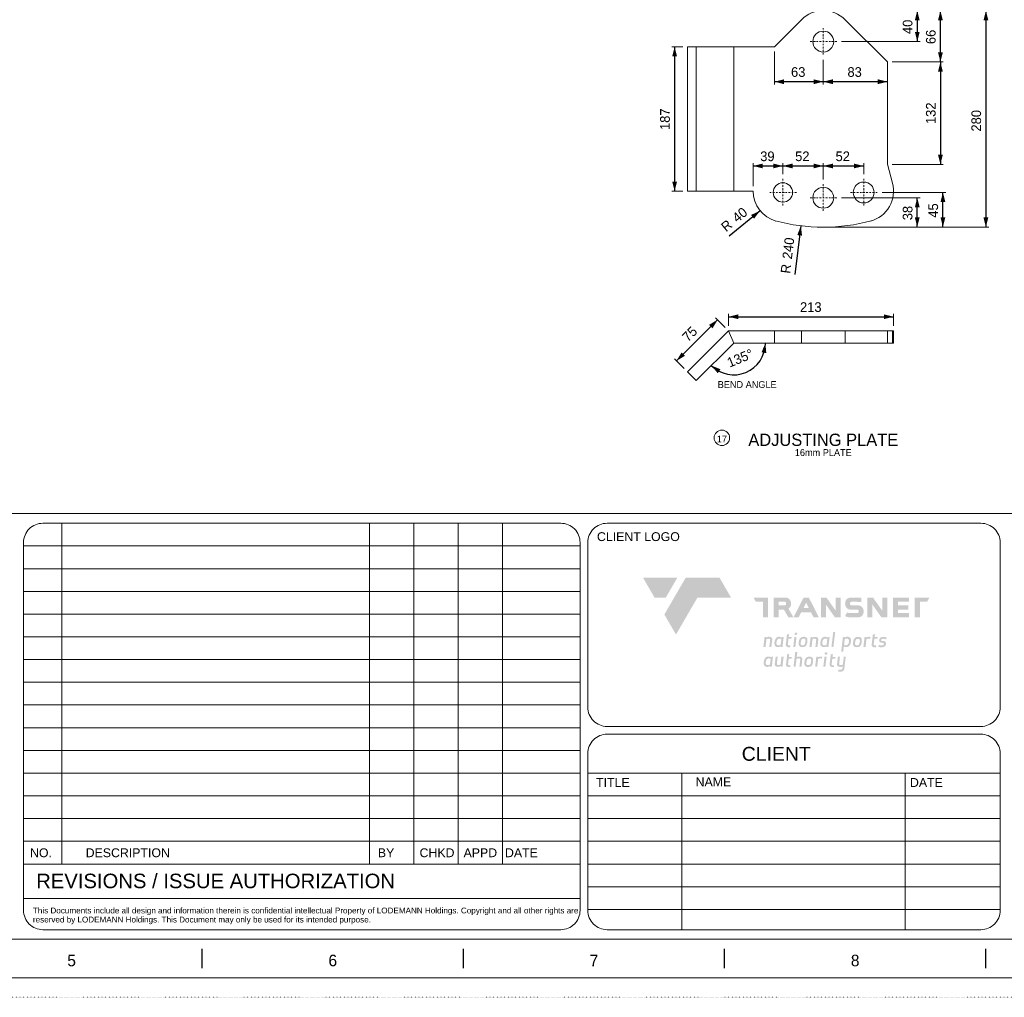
# Model space of a CAD drawing. Header units: millimetres. Extents: x -141576 to -137371, y -691119 to -688149.
# Tile 6 of 26: x -140047 to -138773, y -691119 to -689855. Entities that reach past the tile are written whole.
import ezdxf
from ezdxf.enums import TextEntityAlignment as Align

# ---------------------------------------------------------------- set-up
doc = ezdxf.new("R2010")
doc.units = ezdxf.units.MM
doc.header["$MEASUREMENT"] = 0
for name, pattern in [('DGN Style 1', [1.483529, 0, -1.483529]), ('DGN Style 4', [3.956078, 1.978039, -0.989019, 0, -0.989019]), ('DGN Style 5', [1.730784, 0.741765, -0.989019])]:
    doc.linetypes.add(name, pattern=pattern)
doc.layers.add('Center Line', color=1, linetype='DGN Style 4', lineweight=0)
doc.styles.get("Standard").update_dxf_attribs({"font": 'arial.ttf'})
doc.styles.add('Style-ENGINEERING', font='ENGINEERING.shx')
doc.styles.add('Style-ENGINEERING_0', font='ENGINEERING.shx')
doc.styles.add('Swiss1', font='swiss.ttf', dxfattribs={"height": 1})
doc.dimstyles.new('MetricMM', dxfattribs={"dimtxt": 3, "dimasz": 3, "dimexe": 1.5, "dimexo": 1.5, "dimgap": 1.5, "dimtad": 1, "dimdec": 0, "dimzin": 7, "dimtxsty": 'Style-ENGINEERING_0', "dimcen": 0.09, "dimclrd": 1, "dimclre": 1, "dimclrt": 7, "dimadec": 0, "dimazin": 3, "dimtfac": 1, "dimtdec": 0, "dimtofl": 0, "dimtmove": 0, "dimatfit": 3, "dimfxl": 1, "dimtzin": 7, "dimlwd": -1, "dimlwe": 0, "dimarcsym": 0})

# ---------------------------------------------------------------- blocks, each defined once
blk = doc.blocks.new('*U4')
for p, q in [((-67.63, -2.47), (-67.63, 2.53)), ((-0.05, -2.47), (-0.05, 2.53)), ((67.54, -2.47), (67.54, 2.53)), ((135.12, -2.47), (135.12, 2.53))]:
    blk.add_line(p, q)
at = {"char_height": 3, "attachment_point": 5, "line_spacing_factor": 1.2, "style": 'Style-ENGINEERING'}
for s, insert in [('5', (-101.42, -0.47)), ('6', (-33.84, -0.47)), ('7', (33.74, -0.47)), ('8', (101.33, -0.47))]:
    blk.add_mtext(s, dxfattribs=dict(at, insert=insert))
blk = doc.blocks.new('*U3')
at = {"color": 7, "linetype": 'Continuous', "lineweight": 0, "flags": 128}
blk.add_lwpolyline([(-415.55, 292.03), (415.45, 292.03), (415.45, -291.97), (-415.55, -291.97), (-415.55, 292.03)], close=True, dxfattribs=at)
at = {"color": 7, "linetype": 'Continuous', "lineweight": 13, "flags": 128}
blk.add_lwpolyline([(-405.55, 282.03), (405.45, 282.03), (405.45, -281.97), (-405.55, -281.97), (-405.55, 282.03)], close=True, dxfattribs=at)
blk.add_blockref('*U4', (0, -287))
blk = doc.blocks.new('*U0')
at = {"linetype": 'ByBlock', "lineweight": 0, "ltscale": 1.537634, "true_color": 0x7dba00, "extrusion": (0, 0, -1)}
blk.add_hatch(color=72, dxfattribs=at).paths.add_polyline_path([(412.9, 93.2), (373.7, 160.8), (490.9, 160.8), (451.7, 93.2)])
at = {"linetype": 'ByBlock', "lineweight": 0, "ltscale": 1.537634, "true_color": 0xd42e12, "extrusion": (0, 0, -1)}
h = blk.add_hatch(color=22, dxfattribs=at)
h.paths.add_polyline_path([(-458.1, 25.6), (-458.1, 78.5), (-482.4, 78.5), (-490.9, 93.2), (-440.7, 93.2), (-440.7, 25.6)])
h.paths.add_polyline_path([(-420.9, 25.6), (-420.9, 39.7), (-382.6, 39.7), (-382.6, 51.6), (-418.8, 51.6), (-418.8, 66.7), (-382.6, 66.7), (-382.6, 78.5), (-420.9, 78.5), (-420.9, 93.2), (-365.5, 93.2), (-365.5, 25.6)])
h.paths.add_polyline_path([(-345.9, 25.6), (-345.9, 93.2), (-329, 93.2), (-329, 48.2), (-297.2, 93.2), (-278, 93.2), (-278, 25.6), (-295.2, 25.6), (-295.2, 69.4), (-326.1, 25.6)])
h.paths.add_polyline_path([(-246.9, 25.2), (-219.4, 25.2, 0.106176), (-201.4, 29.4), (-208.6, 42.1, -0.079422), (-220.8, 39.7), (-243.4, 39.7, -0.414214), (-248.4, 44.7), (-248.4, 47, -0.414214), (-243.4, 51.9), (-219.9, 51.9, 0.084249), (-213.9, 53, 0.288797), (-202.1, 67.6, 0.090433), (-202.1, 77.1, 0.288797), (-213.9, 91.7, 0.081709), (-222, 93.2), (-244.8, 93.2, -0.002379), (-257, 92.1), (-257, 77.3, -0.00247), (-243.4, 78.5), (-223.4, 78.5, -0.414214), (-218.5, 73.6), (-218.5, 71.6, -0.414214), (-223.4, 66.7), (-241.9, 66.7, 0.075946), (-252.9, 65, 0.288797), (-264.7, 50.4, 0.090433), (-264.7, 40.9, 0.288797), (-252.9, 26.3, 0.084249)])
h.paths.add_polyline_path([(-186.4, 25.6), (-186.4, 93.2), (-169.4, 93.2), (-169.4, 48.2), (-137.7, 93.2), (-118.5, 93.2), (-118.5, 25.6), (-135.7, 25.6), (-135.7, 69.4), (-166.6, 25.6)])
h.paths.add_polyline_path([(-111.6, 25.6), (-77.3, 93.2), (-59.6, 93.2), (-24.9, 25.6), (-42.6, 25.6), (-51.2, 42.3), (-85, 42.3), (-93.5, 25.6)])
h.paths.add_polyline_path([(-77.5, 57.2), (-68.2, 75.5), (-58.8, 57.2)], flags=16)
h.paths.add_polyline_path([(3.3, 93.2, 0.414214), (-16.3, 73.6), (-16.3, 68.4, 0.217098), (-7.4, 54.9), (-24.4, 25.6), (-7.1, 25.6), (8, 51.6), (26.4, 51.6), (26.4, 25.6), (43.3, 25.6), (43.3, 93.2)])
h.paths.add_polyline_path([(5.3, 78.5), (26.4, 78.5), (26.4, 66.7), (5.3, 66.7, -0.414214), (0.8, 71.2), (0.8, 74.1, -0.414214)], flags=16)
h.paths.add_polyline_path([(62.3, 25.6), (62.3, 93.2), (112.5, 93.2), (104, 78.5), (79.7, 78.5), (79.7, 25.6)])
h.paths.add_polyline_path([(378.1, -33.7), (304.4, 93.2), (189.4, 93.2), (228.6, 160.8), (345, 160.8), (418, 35.1)])
at = {"linetype": 'ByBlock', "lineweight": 0, "ltscale": 1.537634, "true_color": 0x5c788f}
h = blk.add_hatch(color=155, dxfattribs=at)
h.paths.add_polyline_path([(178.8, -154.2), (178, -160.8), (187.9, -160.8, 0.41121), (199.1, -149.1), (203.8, -109.7), (197.2, -109.7), (194.1, -136.2, -0.161377), (187.5, -137.9, -0.116019), (182.6, -137.3, -0.196171), (181.1, -134.8), (184, -109.7), (177, -109.7), (173.9, -135.8, 0.19271), (175.5, -141.2, 0.205544), (183.3, -144.3, 0.138473), (193.3, -142.9, -0.035944), (192.2, -150.2, -0.272988), (187.7, -154.3, -0.051436)])
h.paths.add_polyline_path([(156.5, -144.9), (163.3, -144.9), (164, -138.6), (158.2, -138.6, -0.463376), (155.5, -135.5), (157.8, -115.9), (168, -115.9), (168.7, -110.1), (158.5, -110.1), (159.8, -99.6), (152.6, -101.5), (148.4, -137, 0.169), (149, -140.2, 0.266067)])
h.paths.add_polyline_path([(127, -143.5), (131, -109.7), (138.2, -109.7), (134.2, -143.5)])
h.paths.add_polyline_path([(132.5, -101.6, 0.359023), (138.7, -101.9, 0.46753), (139.3, -94.8, 0.391759), (132.1, -97, 0.404122)])
h.paths.add_polyline_path([(108.6, -111.6), (107.7, -109.6), (103, -109.7), (99, -143.5), (106.2, -143.5), (109.2, -117.9, -0.301285), (122.5, -116.6), (123.3, -109.6, 0.198259)])
h.paths.add_polyline_path([(92.1, -120.5, 0.302395), (87, -110.9, 0.159107), (78.6, -109.5, 0.275232), (65.6, -116.3, 0.123171), (63, -122.6, 0.029185), (62, -133.5, 0.077917), (62.3, -136.8, 0.245097), (68.6, -143.8, 0.096157), (75, -144.6, 0.132961), (82.1, -143.5, 0.130944), (87.7, -139.8, 0.132755)])
h.paths.add_polyline_path([(85.3, -125.9, -0.050194), (83, -134.5, -0.234314), (79.2, -138.2, -0.079159), (72.4, -138.3, -0.236184), (69.1, -134.3, -0.057702), (69.7, -125.3, -0.169328), (72.8, -117.8, -0.160967), (80.1, -115.7, -0.229957), (84.6, -118.3, -0.12171)], flags=16)
h.paths.add_polyline_path([(48.1, -117.6), (45.1, -143.5), (52.1, -143.5), (55.2, -117.5, 0.322375), (50.6, -110.1, 0.197814), (35.9, -110.8), (38, -92.9), (30.8, -92.9), (24.8, -143.5), (32, -143.5), (35, -117.9, -0.387855)])
h.paths.add_polyline_path([(7.1, -144.9), (13.9, -144.9), (14.6, -138.6), (8.8, -138.6, -0.463376), (6.1, -135.5), (8.4, -115.9), (18.6, -115.9), (19.3, -110.1), (9.1, -110.1), (10.3, -99.6), (3.2, -101.5), (-1, -137, 0.169), (-0.4, -140.2, 0.266067)])
h.paths.add_polyline_path([(-19.5, -136.1, -0.1719), (-26.1, -137.9, -0.191812), (-31.6, -136.6, -0.169033), (-32.3, -133.6), (-29.5, -109.7), (-36.5, -109.7), (-39.6, -135.7, 0.322375), (-35.1, -143.1, 0.21993), (-18.8, -141.6), (-17.9, -143.5), (-13.2, -143.5), (-9.2, -109.7), (-16.4, -109.7)])
h.paths.add_polyline_path([(-71.4, -143.1, 0.240157), (-55.4, -142), (-54.5, -143.5), (-49.6, -143.5), (-45.6, -109.7), (-50.3, -109.7), (-51.4, -111.8, 0.156709), (-59.2, -109, 0.120243), (-66.9, -109.9, 0.199156), (-75, -118.9, 0.157276), (-76.5, -137.3, 0.237172)])
h.paths.add_polyline_path([(-65.8, -117.2, -0.342206), (-53.6, -117.2), (-55.6, -133.6, -0.35623), (-59.4, -138.2), (-64.3, -138.2, -0.194955), (-67.9, -136.9, -0.184658), (-70.4, -131.8), (-69.9, -125, -0.206004)], flags=16)
h.paths.add_polyline_path([(326.1, -61.5, -0.107884), (333.1, -63, -0.475971), (333.7, -68.5, -0.255379), (328.2, -71, -0.094605), (316.6, -69), (315.8, -75.5, 0.170392), (334.3, -75.9, 0.375433), (341.7, -61.8, 0.301039), (335.9, -56.5, 0.053864), (327.7, -55.5, -0.563701), (325.4, -51.1, -0.304806), (329.3, -48.1, -0.106799), (342.4, -49.9), (343.2, -43.6, 0.110164), (329.7, -41.8, 0.24031), (319.8, -48.1, 0.199374), (318.7, -57.2, 0.255224)])
h.paths.add_polyline_path([(300.7, -77.2), (307.5, -77.2), (308.2, -70.9), (302.4, -70.9, -0.463376), (299.7, -67.8), (302, -48.2), (312.2, -48.2), (312.9, -42.4), (302.7, -42.4), (304, -31.9), (296.8, -33.8), (292.6, -69.3, 0.169), (293.2, -72.5, 0.266067)])
h.paths.add_polyline_path([(288.9, -42, 0.198259), (274.2, -43.9), (273.3, -42), (268.5, -42), (264.5, -75.9), (271.8, -75.9), (274.8, -50.2, -0.301285), (288, -49)])
h.paths.add_polyline_path([(245.5, -41.7, 0.275232), (232.5, -48.6, 0.123171), (229.8, -54.8, 0.029185), (228.8, -65.8, 0.077917), (229.2, -69, 0.245097), (235.5, -76, 0.096157), (241.9, -76.9, 0.132961), (249, -75.7, 0.130944), (254.6, -72.1, 0.132755), (259, -52.7, 0.302395), (253.9, -43.1, 0.159107)])
h.paths.add_polyline_path([(252.2, -58.1, -0.050194), (249.9, -66.8, -0.234314), (246.1, -70.5, -0.079159), (239.2, -70.5, -0.236184), (235.9, -66.5, -0.057702), (236.6, -57.6, -0.169328), (239.6, -50.1, -0.160967), (247, -48, -0.229957), (251.5, -50.5, -0.12171)], flags=16)
h.paths.add_polyline_path([(203.8, -76.5, 0.120243), (211.5, -75.6, 0.199156), (219.5, -66.6, 0.157276), (221.1, -48.2, 0.237172), (215.9, -42.4, 0.240157), (199.9, -43.6), (199.1, -42), (194.2, -42), (188.2, -92.5), (195.1, -92.5), (197.2, -74.6, 0.128595)])
h.paths.add_polyline_path([(198.2, -68.3), (200.1, -51.9, -0.35623), (204, -47.3), (208.9, -47.3, -0.194955), (212.5, -48.6, -0.184658), (215, -53.7), (214.5, -60.6, -0.206004), (210.4, -68.3, -0.342206)], flags=16)
h.paths.add_polyline_path([(154.9, -75.9), (160.9, -25), (167.7, -25), (161.7, -75.9)])
h.paths.add_polyline_path([(122.8, -75.5, 0.240157), (138.8, -74.3), (139.7, -75.9), (144.5, -75.9), (148.5, -42), (143.9, -42), (142.8, -44.2, 0.156709), (134.9, -41.4, 0.120243), (127.2, -42.3, 0.199156), (119.2, -51.3, 0.157276), (117.6, -69.7, 0.237172)])
h.paths.add_polyline_path([(128.4, -49.6, -0.342206), (140.5, -49.6), (138.6, -66, -0.35623), (134.7, -70.6), (129.9, -70.6, -0.194955), (126.3, -69.3, -0.184658), (123.7, -64.2), (124.2, -57.3, -0.206004)], flags=16)
h.paths.add_polyline_path([(109.9, -50, 0.322375), (105.3, -42.6, 0.21993), (89.1, -44.1), (88.2, -42.1), (83.4, -42.2), (79.4, -76), (86.7, -76), (89.7, -50.4, -0.387855), (102.8, -50.1), (99.8, -76), (106.8, -76)])
h.paths.add_polyline_path([(59.2, -41.4, 0.275232), (46.2, -48.3, 0.123171), (43.5, -54.5, 0.029185), (42.5, -65.5, 0.077917), (42.8, -68.7, 0.245097), (49.1, -75.8, 0.096157), (55.5, -76.6, 0.132961), (62.6, -75.4, 0.130944), (68.2, -71.8, 0.132755), (72.6, -52.5, 0.302395), (67.5, -42.8, 0.159107)])
h.paths.add_polyline_path([(65.8, -57.8, -0.050194), (63.6, -66.5, -0.234314), (59.7, -70.2, -0.079159), (52.9, -70.3, -0.236184), (49.6, -66.3, -0.057702), (50.2, -57.3, -0.169328), (53.3, -49.8, -0.160967), (60.6, -47.7, -0.229957), (65.1, -50.3, -0.12171)], flags=16)
h.paths.add_polyline_path([(24, -75.9), (27.9, -42), (35.1, -42), (31.1, -75.9)])
h.paths.add_polyline_path([(29.4, -34, 0.359023), (35.7, -34.3, 0.46753), (36.2, -27.2, 0.391759), (29, -29.4, 0.404122)])
h.paths.add_polyline_path([(6.3, -76.9), (13.1, -76.9), (13.8, -70.6), (8, -70.6, -0.463376), (5.3, -67.5), (7.6, -47.9), (17.8, -47.9), (18.5, -42), (8.3, -42), (9.5, -31.5), (2.4, -33.5), (-1.8, -69, 0.169), (-1.2, -72.1, 0.266067)])
h.paths.add_polyline_path([(-34.7, -75.5, 0.240157), (-18.7, -74.3), (-17.8, -75.9), (-13, -75.9), (-9, -42), (-13.6, -42), (-14.7, -44.2, 0.156709), (-22.6, -41.4, 0.120243), (-30.3, -42.3, 0.199156), (-38.3, -51.3, 0.157276), (-39.9, -69.7, 0.237172)])
h.paths.add_polyline_path([(-29.1, -49.6, -0.342206), (-17, -49.6), (-18.9, -66, -0.35623), (-22.8, -70.6), (-27.6, -70.6, -0.194955), (-31.2, -69.3, -0.184658), (-33.8, -64.2), (-33.3, -57.3, -0.206004)], flags=16)
h.paths.add_polyline_path([(-48, -49.8, 0.322375), (-52.5, -42.4, 0.21993), (-68.8, -43.9), (-69.7, -42), (-74.4, -42), (-78.4, -75.9), (-71.1, -75.9), (-68.1, -50.2, -0.387855), (-55, -50), (-58.1, -75.9), (-51, -75.9)])
blk = doc.blocks.new('*D81')
at = {"color": 1, "linetype": 'Continuous', "lineweight": 0, "transparency": 16777216}
for p, q in [((396.2, -639), (387, -639)), ((321.1, -667.7), (318.1, -670.7))]:
    blk.add_line(p, q, dxfattribs=at)
at = {"color": 1, "linetype": 'Continuous', "transparency": 16777216}
blk.add_arc((349.7, -639), 41, 225, 0, dxfattribs=at)
at = {"color": 1, "linetype": 'Continuous', "lineweight": 0, "transparency": 16777216}
blk.add_solid([(385.8, -650.9), (390.7, -639), (391.9, -651.9)], dxfattribs=at)
at = {"color": 1, "linetype": 'Continuous', "lineweight": 0, "transparency": 16777216, "extrusion": (0, 0, -1)}
blk.add_solid([(-329, -677.9), (-320.8, -668), (-332.7, -672.9)], dxfattribs=at)
at = {"color": 7, "linetype": 'Continuous', "lineweight": 0, "transparency": 16777216, "style": 'Style-ENGINEERING'}
blk.add_text('135°', height=12.5, rotation=22.5, dxfattribs=at).set_placement((342, -665), align=Align.MIDDLE_LEFT)
blk = doc.blocks.new('*D82')
at = {"color": 1, "linetype": 'Continuous', "lineweight": 0, "transparency": 16777216}
for p, q in [((283.7, -255.7), (269.5, -255.7)), ((283.7, -442.5), (269.5, -442.5))]:
    blk.add_line(p, q, dxfattribs=at)
at = {"color": 1, "linetype": 'Continuous', "transparency": 16777216}
blk.add_line((273.3, -255.7), (273.3, -442.5), dxfattribs=at)
at = {"color": 1, "linetype": 'Continuous', "lineweight": 0, "transparency": 16777216, "extrusion": (0, 0, -1)}
blk.add_solid([(-270.2, -268.2), (-273.3, -255.7), (-276.4, -268.2)], dxfattribs=at)
at = {"color": 1, "linetype": 'Continuous', "lineweight": 0, "transparency": 16777216}
blk.add_solid([(276.4, -430), (273.3, -442.5), (270.2, -430)], dxfattribs=at)
at = {"layer": 'Defpoints', "color": 9, "transparency": 16777216}
for p in [(289.9, -255.7), (273.3, -349.1), (273.3, -442.5), (289.9, -442.5)]:
    blk.add_point(p, dxfattribs=at)
at = {"color": 7, "linetype": 'Continuous', "lineweight": 0, "transparency": 16777216, "style": 'Style-ENGINEERING'}
blk.add_text('187', height=12.5, rotation=90, dxfattribs=at).set_placement((260.8, -363.4), align=Align.MIDDLE_LEFT)
blk = doc.blocks.new('*D83')
at = {"color": 1, "linetype": 'Continuous', "lineweight": 0, "transparency": 16777216}
for p, q in [((471.9, -209), (679.8, -209)), ((471.9, -489), (679.8, -489))]:
    blk.add_line(p, q, dxfattribs=at)
at = {"color": 1, "linetype": 'Continuous', "transparency": 16777216}
blk.add_line((676, -209), (676, -489), dxfattribs=at)
at = {"color": 1, "linetype": 'Continuous', "lineweight": 0, "transparency": 16777216, "extrusion": (0, 0, -1)}
blk.add_solid([(-672.9, -221.5), (-676, -209), (-679.1, -221.5)], dxfattribs=at)
at = {"color": 1, "linetype": 'Continuous', "lineweight": 0, "transparency": 16777216}
blk.add_solid([(679.1, -476.5), (676, -489), (672.9, -476.5)], dxfattribs=at)
at = {"layer": 'Defpoints', "color": 9, "transparency": 16777216}
for p in [(465.6, -209), (676, -349), (465.6, -489), (676, -489)]:
    blk.add_point(p, dxfattribs=at)
at = {"color": 7, "linetype": 'Continuous', "lineweight": 0, "transparency": 16777216, "style": 'Style-ENGINEERING'}
blk.add_text('280', height=12.5, rotation=90, dxfattribs=at).set_placement((663.5, -365.4), align=Align.MIDDLE_LEFT)
blk = doc.blocks.new('*D84')
at = {"color": 1, "linetype": 'Continuous', "transparency": 16777216}
blk.add_line((275.7, -662), (328.9, -608.8), dxfattribs=at)
at = {"color": 1, "linetype": 'Continuous', "lineweight": 0, "transparency": 16777216}
for p, q in [((338.7, -618.6), (326.2, -606.2)), ((285.5, -671.8), (273, -659.4))]:
    blk.add_line(p, q, dxfattribs=at)
at = {"color": 1, "linetype": 'Continuous', "lineweight": 0, "transparency": 16777216, "extrusion": (0, 0, -1)}
blk.add_solid([(-317.9, -615.4), (-328.9, -608.8), (-322.3, -619.9)], dxfattribs=at)
at = {"color": 1, "linetype": 'Continuous', "lineweight": 0, "transparency": 16777216}
blk.add_solid([(286.7, -655.4), (275.7, -662), (282.3, -651)], dxfattribs=at)
at = {"layer": 'Defpoints', "color": 9, "transparency": 16777216}
for p in [(328.9, -608.8), (343.1, -623), (302.3, -635.4), (289.9, -676.2)]:
    blk.add_point(p, dxfattribs=at)
at = {"color": 7, "linetype": 'Continuous', "lineweight": 0, "transparency": 16777216, "style": 'Style-ENGINEERING'}
blk.add_text('75', height=12.5, rotation=45, dxfattribs=at).set_placement((286.2, -633.8), align=Align.MIDDLE_LEFT)
blk = doc.blocks.new('*D85')
at = {"color": 1, "linetype": 'Continuous', "lineweight": 0, "transparency": 16777216}
for p, q in [((343.1, -616.8), (343.1, -601.1)), ((556.5, -616.8), (556.5, -601.1))]:
    blk.add_line(p, q, dxfattribs=at)
at = {"color": 1, "linetype": 'Continuous', "transparency": 16777216}
blk.add_line((343.1, -604.9), (556.5, -604.9), dxfattribs=at)
at = {"color": 1, "linetype": 'Continuous', "lineweight": 0, "transparency": 16777216}
blk.add_solid([(355.6, -608), (343.1, -604.9), (355.6, -601.8)], dxfattribs=at)
at = {"color": 1, "linetype": 'Continuous', "lineweight": 0, "transparency": 16777216, "extrusion": (0, 0, -1)}
blk.add_solid([(-544, -601.8), (-556.5, -604.9), (-544, -608)], dxfattribs=at)
at = {"layer": 'Defpoints', "color": 9, "transparency": 16777216}
for p in [(449.8, -604.9), (556.5, -604.9), (343.1, -623), (556.5, -623)]:
    blk.add_point(p, dxfattribs=at)
at = {"color": 7, "linetype": 'Continuous', "lineweight": 0, "transparency": 16777216, "style": 'Style-ENGINEERING'}
blk.add_text('213', height=12.5, dxfattribs=at).set_placement((435.5, -592.4), align=Align.MIDDLE_LEFT)
blk = doc.blocks.new('*D86')
at = {"color": 1, "linetype": 'Continuous', "lineweight": 0, "transparency": 16777216}
for p, q in [((489.4, -451), (591, -451)), ((471.9, -489), (591, -489))]:
    blk.add_line(p, q, dxfattribs=at)
at = {"color": 1, "linetype": 'Continuous', "transparency": 16777216}
blk.add_line((587.2, -489), (587.2, -451), dxfattribs=at)
at = {"color": 1, "linetype": 'Continuous', "lineweight": 0, "transparency": 16777216, "extrusion": (0, 0, -1)}
blk.add_solid([(-584.1, -463.5), (-587.2, -451), (-590.3, -463.5)], dxfattribs=at)
at = {"color": 1, "linetype": 'Continuous', "lineweight": 0, "transparency": 16777216}
blk.add_solid([(590.3, -476.5), (587.2, -489), (584.1, -476.5)], dxfattribs=at)
at = {"layer": 'Defpoints', "color": 9, "transparency": 16777216}
for p in [(483.1, -451), (587.2, -451), (587.2, -470), (465.6, -489)]:
    blk.add_point(p, dxfattribs=at)
at = {"color": 7, "linetype": 'Continuous', "lineweight": 0, "transparency": 16777216, "style": 'Style-ENGINEERING'}
blk.add_text('38', height=12.5, rotation=90, dxfattribs=at).set_placement((574.7, -480.1), align=Align.MIDDLE_LEFT)
blk = doc.blocks.new('*D87')
at = {"color": 1, "linetype": 'Continuous', "lineweight": 0, "transparency": 16777216}
for p, q in [((541.6, -444.1), (624.1, -444.1)), ((471.9, -489), (624.1, -489))]:
    blk.add_line(p, q, dxfattribs=at)
at = {"color": 1, "linetype": 'Continuous', "transparency": 16777216}
blk.add_line((620.4, -489), (620.4, -444.1), dxfattribs=at)
at = {"color": 1, "linetype": 'Continuous', "lineweight": 0, "transparency": 16777216, "extrusion": (0, 0, -1)}
blk.add_solid([(-617.3, -456.6), (-620.4, -444.1), (-623.5, -456.6)], dxfattribs=at)
at = {"color": 1, "linetype": 'Continuous', "lineweight": 0, "transparency": 16777216}
blk.add_solid([(623.5, -476.5), (620.4, -489), (617.3, -476.5)], dxfattribs=at)
at = {"layer": 'Defpoints', "color": 9, "transparency": 16777216}
for p in [(535.4, -444.1), (620.4, -444.1), (620.4, -466.6), (465.6, -489)]:
    blk.add_point(p, dxfattribs=at)
at = {"color": 7, "linetype": 'Continuous', "lineweight": 0, "transparency": 16777216, "style": 'Style-ENGINEERING'}
blk.add_text('45', height=12.5, rotation=90, dxfattribs=at).set_placement((607.9, -476.8), align=Align.MIDDLE_LEFT)
blk = doc.blocks.new('*D88')
at = {"color": 1, "linetype": 'Continuous', "lineweight": 0, "transparency": 16777216}
for p, q in [((471.9, -209), (591, -209)), ((489.4, -249), (591, -249))]:
    blk.add_line(p, q, dxfattribs=at)
at = {"color": 1, "linetype": 'Continuous', "transparency": 16777216}
blk.add_line((587.2, -209), (587.2, -249), dxfattribs=at)
at = {"color": 1, "linetype": 'Continuous', "lineweight": 0, "transparency": 16777216, "extrusion": (0, 0, -1)}
blk.add_solid([(-584.1, -221.5), (-587.2, -209), (-590.3, -221.5)], dxfattribs=at)
at = {"color": 1, "linetype": 'Continuous', "lineweight": 0, "transparency": 16777216}
blk.add_solid([(590.3, -236.5), (587.2, -249), (584.1, -236.5)], dxfattribs=at)
at = {"layer": 'Defpoints', "color": 9, "transparency": 16777216}
for p in [(465.6, -209), (587.2, -229), (483.1, -249), (587.2, -249)]:
    blk.add_point(p, dxfattribs=at)
at = {"color": 7, "linetype": 'Continuous', "lineweight": 0, "transparency": 16777216, "style": 'Style-ENGINEERING'}
blk.add_text('40', height=12.5, rotation=90, dxfattribs=at).set_placement((574.7, -239.3), align=Align.MIDDLE_LEFT)
blk = doc.blocks.new('*D89')
at = {"color": 1, "linetype": 'Continuous', "lineweight": 0, "transparency": 16777216}
for p, q in [((554.8, -275.4), (620.9, -275.4)), ((554.8, -407.8), (620.9, -407.8))]:
    blk.add_line(p, q, dxfattribs=at)
at = {"color": 1, "linetype": 'Continuous', "transparency": 16777216}
blk.add_line((617.2, -275.4), (617.2, -407.8), dxfattribs=at)
at = {"color": 1, "linetype": 'Continuous', "lineweight": 0, "transparency": 16777216, "extrusion": (0, 0, -1)}
blk.add_solid([(-614, -287.9), (-617.2, -275.4), (-620.3, -287.9)], dxfattribs=at)
at = {"color": 1, "linetype": 'Continuous', "lineweight": 0, "transparency": 16777216}
blk.add_solid([(620.3, -395.3), (617.2, -407.8), (614, -395.3)], dxfattribs=at)
at = {"layer": 'Defpoints', "color": 9, "transparency": 16777216}
for p in [(548.6, -275.4), (617.2, -341.6), (548.6, -407.8), (617.2, -407.8)]:
    blk.add_point(p, dxfattribs=at)
at = {"color": 7, "linetype": 'Continuous', "lineweight": 0, "transparency": 16777216, "style": 'Style-ENGINEERING'}
blk.add_text('132', height=12.5, rotation=90, dxfattribs=at).set_placement((604.7, -355.7), align=Align.MIDDLE_LEFT)
blk = doc.blocks.new('*D90')
at = {"color": 1, "linetype": 'Continuous', "lineweight": 0, "transparency": 16777216}
for p, q in [((471.9, -209), (620.9, -209)), ((554.8, -275.4), (620.9, -275.4))]:
    blk.add_line(p, q, dxfattribs=at)
at = {"color": 1, "linetype": 'Continuous', "transparency": 16777216}
blk.add_line((617.2, -275.4), (617.2, -209), dxfattribs=at)
at = {"color": 1, "linetype": 'Continuous', "lineweight": 0, "transparency": 16777216, "extrusion": (0, 0, -1)}
blk.add_solid([(-614, -221.5), (-617.2, -209), (-620.3, -221.5)], dxfattribs=at)
at = {"color": 1, "linetype": 'Continuous', "lineweight": 0, "transparency": 16777216}
blk.add_solid([(620.3, -262.9), (617.2, -275.4), (614, -262.9)], dxfattribs=at)
at = {"layer": 'Defpoints', "color": 9, "transparency": 16777216}
for p in [(465.6, -209), (617.2, -209), (617.2, -242.2), (548.6, -275.4)]:
    blk.add_point(p, dxfattribs=at)
at = {"color": 7, "linetype": 'Continuous', "lineweight": 0, "transparency": 16777216, "style": 'Style-ENGINEERING'}
blk.add_text('66', height=12.5, rotation=90, dxfattribs=at).set_placement((604.7, -252.3), align=Align.MIDDLE_LEFT)
blk = doc.blocks.new('*D91')
at = {"color": 1, "linetype": 'Continuous', "transparency": 16777216}
blk.add_line((436.6, -487.3), (428.9, -550.3), dxfattribs=at)
at = {"color": 1, "linetype": 'Continuous', "lineweight": 0, "transparency": 16777216}
blk.add_solid([(432, -499.3), (436.6, -487.3), (438.2, -500)], dxfattribs=at)
at = {"color": 7, "linetype": 'Continuous', "lineweight": 0, "transparency": 16777216, "style": 'Style-ENGINEERING'}
for s, p in [('240', (418.7, -530.2)), ('R', (416.5, -548.8))]:
    blk.add_text(s, height=12.5, rotation=83.0501, dxfattribs=at).set_placement(p, align=Align.MIDDLE_LEFT)
blk = doc.blocks.new('*D92')
at = {"color": 1, "linetype": 'Continuous', "transparency": 16777216}
blk.add_line((383.8, -467.8), (343.8, -500.6), dxfattribs=at)
at = {"color": 1, "linetype": 'Continuous', "lineweight": 0, "transparency": 16777216, "extrusion": (0, 0, -1)}
blk.add_solid([(-372.2, -473.3), (-383.8, -467.8), (-376.1, -478.1)], dxfattribs=at)
at = {"color": 7, "linetype": 'Continuous', "lineweight": 0, "transparency": 16777216, "style": 'Style-ENGINEERING'}
for s, p in [('40', (350.4, -479)), ('R', (335.9, -490.9))]:
    blk.add_text(s, height=12.5, rotation=39.3395, dxfattribs=at).set_placement(p, align=Align.MIDDLE_LEFT)
blk = doc.blocks.new('*D93')
at = {"color": 1, "linetype": 'Continuous', "lineweight": 0, "transparency": 16777216}
for p, q in [((374.7, -436.2), (374.7, -406.1)), ((413.3, -420.4), (413.3, -406.1))]:
    blk.add_line(p, q, dxfattribs=at)
at = {"color": 1, "linetype": 'Continuous', "transparency": 16777216}
blk.add_line((374.7, -409.9), (413.3, -409.9), dxfattribs=at)
at = {"color": 1, "linetype": 'Continuous', "lineweight": 0, "transparency": 16777216}
blk.add_solid([(387.2, -413), (374.7, -409.9), (387.2, -406.8)], dxfattribs=at)
at = {"color": 1, "linetype": 'Continuous', "lineweight": 0, "transparency": 16777216, "extrusion": (0, 0, -1)}
blk.add_solid([(-400.8, -406.8), (-413.3, -409.9), (-400.8, -413)], dxfattribs=at)
at = {"layer": 'Defpoints', "color": 9, "transparency": 16777216}
for p in [(394, -409.9), (413.3, -409.9), (413.3, -426.6), (374.7, -442.4)]:
    blk.add_point(p, dxfattribs=at)
at = {"color": 7, "linetype": 'Continuous', "lineweight": 0, "transparency": 16777216, "style": 'Style-ENGINEERING'}
blk.add_text('39', height=12.5, dxfattribs=at).set_placement((384, -397.4), align=Align.MIDDLE_LEFT)
blk = doc.blocks.new('*D94')
at = {"color": 1, "linetype": 'Continuous', "lineweight": 0, "transparency": 16777216}
for p, q in [((413.3, -420.4), (413.3, -406.1)), ((465.6, -427.3), (465.6, -406.1))]:
    blk.add_line(p, q, dxfattribs=at)
at = {"color": 1, "linetype": 'Continuous', "transparency": 16777216}
blk.add_line((413.3, -409.9), (465.6, -409.9), dxfattribs=at)
at = {"color": 1, "linetype": 'Continuous', "lineweight": 0, "transparency": 16777216}
blk.add_solid([(425.8, -413), (413.3, -409.9), (425.8, -406.8)], dxfattribs=at)
at = {"color": 1, "linetype": 'Continuous', "lineweight": 0, "transparency": 16777216, "extrusion": (0, 0, -1)}
blk.add_solid([(-453.1, -406.8), (-465.6, -409.9), (-453.1, -413)], dxfattribs=at)
at = {"layer": 'Defpoints', "color": 9, "transparency": 16777216}
for p in [(439.5, -409.9), (465.6, -409.9), (413.3, -426.6), (465.6, -433.5)]:
    blk.add_point(p, dxfattribs=at)
at = {"color": 7, "linetype": 'Continuous', "lineweight": 0, "transparency": 16777216, "style": 'Style-ENGINEERING'}
blk.add_text('52', height=12.5, dxfattribs=at).set_placement((429.2, -397.4), align=Align.MIDDLE_LEFT)
blk = doc.blocks.new('*D95')
at = {"color": 1, "linetype": 'Continuous', "lineweight": 0, "transparency": 16777216}
for p, q in [((465.6, -427.3), (465.6, -406.1)), ((517.9, -420.4), (517.9, -406.1))]:
    blk.add_line(p, q, dxfattribs=at)
at = {"color": 1, "linetype": 'Continuous', "transparency": 16777216}
blk.add_line((465.6, -409.9), (517.9, -409.9), dxfattribs=at)
at = {"color": 1, "linetype": 'Continuous', "lineweight": 0, "transparency": 16777216}
blk.add_solid([(478.1, -413), (465.6, -409.9), (478.1, -406.8)], dxfattribs=at)
at = {"color": 1, "linetype": 'Continuous', "lineweight": 0, "transparency": 16777216, "extrusion": (0, 0, -1)}
blk.add_solid([(-505.4, -406.8), (-517.9, -409.9), (-505.4, -413)], dxfattribs=at)
at = {"layer": 'Defpoints', "color": 9, "transparency": 16777216}
for p in [(491.8, -409.9), (517.9, -409.9), (517.9, -426.6), (465.6, -433.5)]:
    blk.add_point(p, dxfattribs=at)
at = {"color": 7, "linetype": 'Continuous', "lineweight": 0, "transparency": 16777216, "style": 'Style-ENGINEERING'}
blk.add_text('52', height=12.5, dxfattribs=at).set_placement((481.5, -397.4), align=Align.MIDDLE_LEFT)
blk = doc.blocks.new('*D97')
at = {"color": 1, "linetype": 'Continuous', "lineweight": 0, "transparency": 16777216}
for p, q in [((465.6, -272.8), (465.6, -304.7)), ((548.6, -281.7), (548.6, -304.7))]:
    blk.add_line(p, q, dxfattribs=at)
at = {"color": 1, "linetype": 'Continuous', "transparency": 16777216}
blk.add_line((548.6, -300.9), (465.6, -300.9), dxfattribs=at)
at = {"color": 1, "linetype": 'Continuous', "lineweight": 0, "transparency": 16777216}
blk.add_solid([(478.1, -304.1), (465.6, -300.9), (478.1, -297.8)], dxfattribs=at)
at = {"color": 1, "linetype": 'Continuous', "lineweight": 0, "transparency": 16777216, "extrusion": (0, 0, -1)}
blk.add_solid([(-536.1, -297.8), (-548.6, -300.9), (-536.1, -304.1)], dxfattribs=at)
at = {"layer": 'Defpoints', "color": 9, "transparency": 16777216}
for p in [(465.6, -266.5), (548.6, -275.4), (465.6, -300.9), (507.1, -300.9)]:
    blk.add_point(p, dxfattribs=at)
at = {"color": 7, "linetype": 'Continuous', "lineweight": 0, "transparency": 16777216, "style": 'Style-ENGINEERING'}
blk.add_text('83', height=12.5, dxfattribs=at).set_placement((496.9, -288.4), align=Align.MIDDLE_LEFT)
blk = doc.blocks.new('*D98')
at = {"color": 1, "linetype": 'Continuous', "lineweight": 0, "transparency": 16777216}
for p, q in [((402.4, -261.9), (402.4, -304.7)), ((465.6, -272.8), (465.6, -304.7))]:
    blk.add_line(p, q, dxfattribs=at)
at = {"color": 1, "linetype": 'Continuous', "transparency": 16777216}
blk.add_line((465.6, -300.9), (402.4, -300.9), dxfattribs=at)
at = {"color": 1, "linetype": 'Continuous', "lineweight": 0, "transparency": 16777216}
blk.add_solid([(414.9, -304.1), (402.4, -300.9), (414.9, -297.8)], dxfattribs=at)
at = {"color": 1, "linetype": 'Continuous', "lineweight": 0, "transparency": 16777216, "extrusion": (0, 0, -1)}
blk.add_solid([(-453.1, -297.8), (-465.6, -300.9), (-453.1, -304.1)], dxfattribs=at)
at = {"layer": 'Defpoints', "color": 9, "transparency": 16777216}
for p in [(402.4, -255.6), (465.6, -266.5), (402.4, -300.9), (434, -300.9)]:
    blk.add_point(p, dxfattribs=at)
at = {"color": 7, "linetype": 'Continuous', "lineweight": 0, "transparency": 16777216, "style": 'Style-ENGINEERING'}
blk.add_text('63', height=12.5, dxfattribs=at).set_placement((423.9, -288.4), align=Align.MIDDLE_LEFT)
blk = doc.blocks.new('*U2')
at = {"color": 7, "linetype": 'Continuous', "lineweight": 0}
for p, q in [((437.33, -220.74), (402.42, -255.65)), ((493.9, -220.74), (548.6, -275.44)), ((301.22, -255.69), (289.91, -255.69)), ((289.91, -255.69), (289.91, -442.49)), ((349.75, -255.69), (301.22, -255.69)), ((301.22, -255.69), (301.22, -442.49)), ((343.12, -255.65), (349.75, -255.65)), ((343.12, -255.69), (343.12, -255.65)), ((402.42, -255.65), (349.75, -255.65)), ((349.75, -442.45), (349.75, -255.65)), ((548.6, -275.44), (548.6, -407.76)), ((548.6, -407.76), (555.12, -432.1)), ((289.91, -442.49), (301.22, -442.49)), ((301.22, -442.49), (349.75, -442.49)), ((374.75, -442.45), (349.75, -442.45)), ((349.75, -442.49), (349.75, -442.45)), ((403.5, -480.85), (404.39, -481.09)), ((526.84, -481.09), (527.73, -480.85)), ((289.91, -676.23), (343.12, -623.02)), ((343.12, -623.02), (349.75, -639.02)), ((402.42, -623.02), (343.12, -623.02)), ((402.42, -623.02), (402.42, -639.02)), ((437.33, -623.02), (402.42, -623.02)), ((437.33, -623.02), (437.33, -639.02)), ((493.9, -623.02), (437.33, -623.02)), ((493.9, -623.02), (493.9, -639.02)), ((493.9, -623.02), (548.6, -623.02)), ((548.6, -623.02), (548.6, -639.02)), ((548.6, -623.02), (555.12, -623.02)), ((555.12, -639.02), (555.12, -623.02)), ((556.48, -623.02), (555.12, -623.02)), ((556.48, -639.02), (556.48, -623.02)), ((349.75, -639.02), (301.22, -687.55)), ((402.42, -639.02), (349.75, -639.02)), ((437.33, -639.02), (402.42, -639.02)), ((493.9, -639.02), (437.33, -639.02)), ((493.9, -639.02), (548.6, -639.02)), ((548.6, -639.02), (555.12, -639.02)), ((556.48, -639.02), (555.12, -639.02)), ((301.22, -687.55), (289.91, -676.23)), ((-2027.52, -859.51), (2027.48, -859.51)), ((-519.68, -871.95), (-519.68, -1312.67)), ((-121.51, -871.95), (-121.51, -1312.67)), ((-64.21, -871.95), (-64.21, -1312.67)), ((-6.91, -871.95), (-6.91, -1312.67)), ((50.39, -871.95), (50.39, -1312.67)), ((-569.08, -901.33), (150.94, -901.33)), ((-569.08, -930.71), (150.94, -930.71)), ((-569.08, -960.09), (150.94, -960.09)), ((-569.08, -989.47), (150.94, -989.47)), ((-569.08, -1018.85), (150.94, -1018.85)), ((-569.08, -1048.23), (150.94, -1048.23)), ((-569.08, -1077.62), (150.94, -1077.62)), ((-569.08, -1107), (150.94, -1107)), ((-569.08, -1136.38), (150.94, -1136.38)), ((-569.08, -1165.76), (150.94, -1165.76)), ((-569.08, -1195.14), (150.94, -1195.14)), ((160.94, -1195.14), (694.54, -1195.14)), ((282.7, -1195.14), (282.7, -1397.59)), ((571.55, -1195.14), (571.55, -1397.59)), ((-569.08, -1224.52), (150.94, -1224.52)), ((160.94, -1224.52), (694.54, -1224.52)), ((-569.08, -1253.9), (150.94, -1253.9)), ((160.94, -1253.9), (694.54, -1253.9)), ((-569.08, -1283.28), (86.8, -1283.28)), ((-569.08, -1283.28), (150.94, -1283.28)), ((160.94, -1283.28), (694.54, -1283.28)), ((-569.08, -1312.67), (150.94, -1312.67)), ((160.94, -1312.67), (694.54, -1312.67)), ((160.94, -1342.05), (694.54, -1342.05)), ((-569.08, -1357.05), (150.94, -1357.05)), ((160.94, -1371.43), (694.54, -1371.43))]:
    blk.add_line(p, q, dxfattribs=at)
at = {"color": 7, "linetype": 'DGN Style 1', "lineweight": 0, "flags": 128}
blk.add_lwpolyline([(-2102.52, 1484.97), (2102.48, 1484.97), (2102.48, -1485.03), (-2102.52, -1485.03), (-2102.52, 1484.97)], close=True, dxfattribs=at)
at = {"color": 7, "linetype": 'Continuous', "lineweight": 0, "flags": 128}
for points in [[(-544.08, -871.95), (125.94, -871.95, -0.4142136), (150.94, -896.95), (150.94, -1372.59, -0.4142136), (125.94, -1397.59), (-544.08, -1397.59, -0.4142136), (-569.08, -1372.59), (-569.08, -896.95, -0.4142136), (-544.08, -871.95)], [(185.94, -871.95), (669.54, -871.95, -0.4142136), (694.54, -896.95), (694.54, -1109.77, -0.4142136), (669.54, -1134.77), (185.94, -1134.77, -0.4142136), (160.94, -1109.77), (160.94, -896.95, -0.4142136), (185.94, -871.95)], [(185.94, -1144.77), (669.54, -1144.77, -0.4142136), (694.54, -1169.77), (694.54, -1372.59, -0.4142136), (669.54, -1397.59), (185.94, -1397.59, -0.4142136), (160.94, -1372.59), (160.94, -1169.77, -0.4142136), (185.94, -1144.77)]]:
    blk.add_lwpolyline(points, format="xyb", close=True, dxfattribs=at)
at = {"lineweight": 13}
blk.add_circle((334.44, -761.52), 10, dxfattribs=at)
at = {"color": 7, "linetype": 'Continuous', "lineweight": 0, "extrusion": (0, 0, -1)}
for centre, radius, start, end in [((-465.61, -249.03), 40, 45, 135), ((-516.48, -442.45), 40, 165, 255), ((-414.75, -442.45), 40, 285, 360), ((-465.61, -249.03), 240, 255, 285)]:
    blk.add_arc(centre, radius, start, end, dxfattribs=at)
at = {"color": 7, "linetype": 'Continuous', "lineweight": 0}
for centre, radius in [((465.61, -249.03), 13.5), ((413.33, -444.14), 12.5), ((517.9, -444.14), 13.5), ((465.61, -451.03), 13.5)]:
    blk.add_arc(centre, radius, 0, 359.99999, dxfattribs=at)
at = {"layer": 'Center Line'}
for p, q in [((465.61, -231.53), (465.61, -266.53)), ((483.11, -249.03), (448.11, -249.03)), ((413.33, -426.64), (413.33, -461.64)), ((517.9, -426.64), (517.9, -461.64)), ((430.83, -444.14), (395.83, -444.14)), ((465.61, -433.53), (465.61, -468.53)), ((535.4, -444.14), (500.4, -444.14)), ((483.11, -451.03), (448.11, -451.03))]:
    blk.add_line(p, q, dxfattribs=at)
at = {"xscale": 4.999999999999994, "yscale": 4.999999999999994, "zscale": 4.999999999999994}
blk.add_blockref('*U3', (0.21, -0.18), dxfattribs=at)
at = {"color": 22, "linetype": 'Continuous', "lineweight": 0, "true_color": 0xd42e12, "xscale": 0.3773974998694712, "yscale": 0.3773974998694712, "zscale": 0.3773974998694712}
blk.add_blockref('*U0', (417.74, -1003.21), dxfattribs=at)
at = {"color": 7, "linetype": 'DGN Style 5', "lineweight": 0, "char_height": 8.841, "attachment_point": 5, "line_spacing_factor": 0.6, "style": 'Style-ENGINEERING'}
for s, insert in [('BEND ANGLE', (367.17, -692.6)), ('17', (334.44, -763)), ('16mm PLATE', (465.6, -780.58))]:
    blk.add_mtext(s, dxfattribs=dict(at, insert=insert))
at = {"color": 7, "lineweight": 13, "insert": (465.61, -764.17), "char_height": 15.9146, "width": 735.6886, "attachment_point": 5, "line_spacing_factor": 0.9, "style": 'Style-ENGINEERING'}
blk.add_mtext('ADJUSTING PLATE', dxfattribs=at)
at = {"color": 7, "linetype": 'Continuous', "lineweight": 0, "attachment_point": 1, "line_spacing_factor": 0.938532}
for s, insert, char_height, width in [('CLIENT LOGO ', (172.79, -883.58), 11.416, 111.8062), ('TITLE\\fArial|b1|i0|c00|p39;  ', (171.74, -1201.54), 11.416, 88.29), ('NAME\\fArial|b1|i0|c00|p39;  ', (300.45, -1200.66), 11.416, 88.29), ('DATE\\fArial|b1|i0|c00|p39;  ', (577.81, -1201.54), 11.416, 88.29), ('NO.', (-560.7, -1292.4), 11.416, 32.94), ('DESCRIPTION ', (-488.71, -1292.4), 11.416, 125.2465), ('BY', (-110.66, -1292.4), 11.416, 70.47), ('CHKD', (-56.71, -1292.4), 11.416, 49.7558), ('APPD', (0.22, -1292.4), 11.416, 49.7558), ('DATE', (53.81, -1292.4), 11.416, 49.95), ('REVISIONS / ISSUE AUTHORIZATION\\fArial|b1|i0|c00|p39; ', (-552.72, -1325.17), 18.75, 480.8153)]:
    blk.add_mtext(s, dxfattribs=dict(at, insert=insert, char_height=char_height, width=width))
at = {"color": 7, "linetype": 'Continuous', "lineweight": 0, "attachment_point": 1, "line_spacing_factor": 0.938532, "style": 'Swiss1'}
for s, insert, char_height, width in [('\\fArial|b0|i0|c00|p39;CLIENT \\fArial|b1|i0|c00|p39; ', (360.1, -1161.15), 17.9982, 109.534), ('\\fArial|b0|i0|c00|p39;This Documents include all design and information therein is confidential intellectual Property of LODEMANN Holdings. Copyright and all other rights are reserved by LODEMANN Holdings. This Document may only be used for its intended purpose.\\fArial|b1|i0|c00|p39;        ', (-556.96, -1369.03), 7.5, 735.2951)]:
    blk.add_mtext(s, dxfattribs=dict(at, insert=insert, char_height=char_height, width=width))
at = {"color": 1, "linetype": 'Continuous'}
for base, p1, p2, angle, picture, middle in [((676.01, -489.03), (465.61, -209.03), (465.61, -489.03), 270, '*D83', (676.01, -349.03)), ((587.22, -249.03), (465.61, -209.03), (483.11, -249.03), 270, '*D88', (587.22, -229.03)), ((617.17, -209.03), (548.6, -275.44), (465.61, -209.03), 90, '*D90', (617.17, -242.24)), ((273.28, -442.49), (289.91, -255.69), (289.91, -442.49), 270, '*D82', (273.28, -349.09)), ((402.42, -300.94), (465.61, -266.53), (402.42, -255.65), 180, '*D98', (434.02, -300.94)), ((465.61, -300.94), (548.6, -275.44), (465.61, -266.53), 180, '*D97', (507.11, -300.94)), ((617.17, -407.76), (548.6, -275.44), (548.6, -407.76), 270, '*D89', (617.17, -341.6)), ((620.38, -444.14), (465.61, -489.03), (535.4, -444.14), 90, '*D87', (620.38, -466.59)), ((587.22, -451.03), (465.61, -489.03), (483.11, -451.03), 90, '*D86', (587.22, -470.03)), ((328.9, -608.81), (289.91, -676.23), (343.12, -623.02), 45, '*D84', (302.3, -635.41))]:
    dim = blk.add_linear_dim(base=base, p1=p1, p2=p2, angle=angle, text='\\FSTANDARD;<>', dimstyle='MetricMM', override={"dimtxt": 12.5, "dimasz": 12.5, "dimexe": 3.75, "dimexo": 6.25, "dimgap": 6.25}, dxfattribs=at)
    dim.commit()
    dim.dimension.update_dxf_attribs({"geometry": picture, "text_midpoint": middle})
for center, mpoint, picture, middle in [((465.61, -249.03), (436.57, -487.26), '*D91', (432, -524.77)), ((414.75, -442.45), (383.81, -467.81), '*D92', (363.15, -475.24))]:
    dim = blk.add_radius_dim(center=center, mpoint=mpoint, text='\\FSTANDARD;<>', dimstyle='MetricMM', override={"dimtxt": 12.5, "dimasz": 12.5, "dimexe": 3.75, "dimexo": 6.25, "dimgap": 6.25, "dimse1": 1, "dimse2": 1}, dxfattribs=at)
    dim.commit()
    dim.dimension.update_dxf_attribs({"geometry": picture, "text_midpoint": middle, "dimtype": 132})
for base, p1, p2, picture, middle in [((413.33, -409.89), (374.75, -442.45), (413.33, -426.64), '*D93', (394.04, -409.89)), ((465.61, -409.89), (413.33, -426.64), (465.61, -433.53), '*D94', (439.47, -409.89)), ((517.9, -409.89), (465.61, -433.53), (517.9, -426.64), '*D95', (491.76, -409.89)), ((556.48, -604.89), (343.12, -623.02), (556.48, -623.02), '*D85', (449.8, -604.89))]:
    dim = blk.add_linear_dim(base=base, p1=p1, p2=p2, text='\\FSTANDARD;<>', dimstyle='MetricMM', override={"dimtxt": 12.5, "dimasz": 12.5, "dimexe": 3.75, "dimexo": 6.25, "dimgap": 6.25}, dxfattribs=at)
    dim.commit()
    dim.dimension.update_dxf_attribs({"geometry": picture, "text_midpoint": middle})
dim = blk.add_angular_dim_3p(base=(346.53, -679.9), center=(349.75, -639.02), p1=(325.48, -663.28), p2=(402.42, -639.02), text='\\FSTANDARD;<>', dimstyle='MetricMM', override={"dimtxt": 12.5, "dimasz": 12.5, "dimexe": 3.75, "dimexo": 6.25, "dimgap": 6.25}, dxfattribs=at)
dim.commit()
dim.dimension.update_dxf_attribs({"geometry": '*D81', "text_midpoint": (358.29, -658.25)})

msp = doc.modelspace()

# ---------------------------------------------------------------- block references
at = {"color": 7, "linetype": 'Continuous', "lineweight": 13}
msp.add_blockref('*U2', (-139473.05, -689634.45), dxfattribs=at)

doc.saveas('drawing.dxf')
